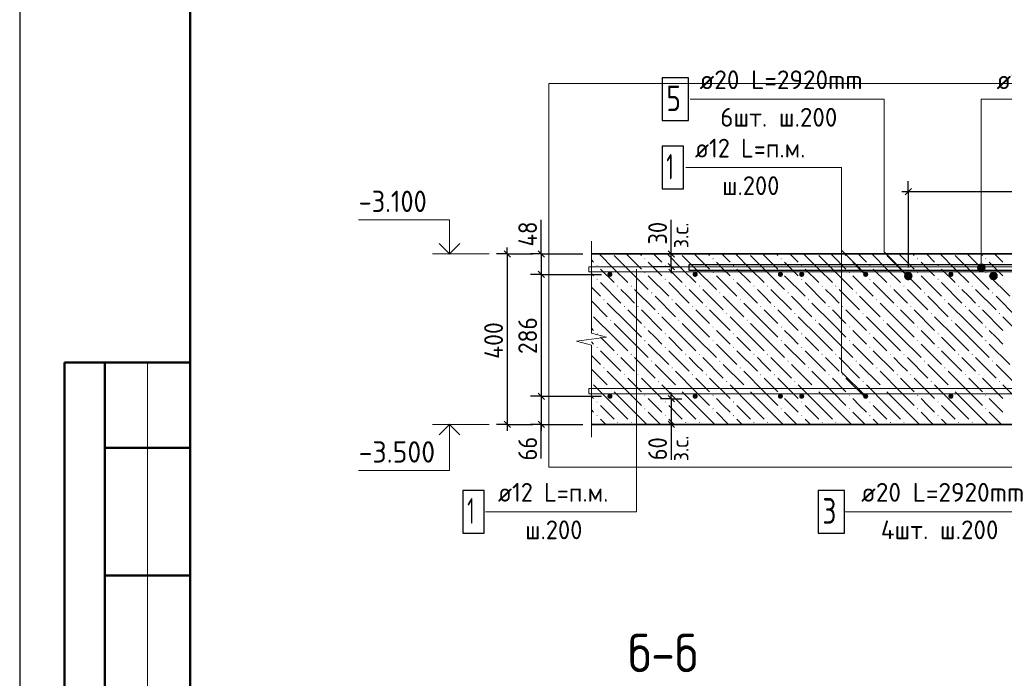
# Model space of a CAD drawing. Header units: millimetres. Extents: x 0 to 42000, y 0 to 29700.
# Tile 2 of 18: x 0 to 11550, y 11795 to 19522. Entities that reach past the tile are written whole.
import ezdxf

# ---------------------------------------------------------------- set-up
doc = ezdxf.new("R2010")
doc.units = ezdxf.units.MM
for name, color, linetype, lineweight in [('Standard', 7, 'Continuous', 25), ('Высотные отметки', 7, 'Continuous', 25), ('ДОП Верх по У', 52, 'Continuous', 25), ('ЖБ Плита Фундамента верхний уровень', 7, 'Continuous', 35), ('Заголовок чертежа', 7, 'Continuous', 25), ('Позиционная метка номер позиции', 7, 'Continuous', 13), ('Примечания_1', 7, 'Continuous', 13), ('Фоновоя арматура Х1', 52, 'Continuous', 25)]:
    doc.layers.add(name, color=color, linetype=linetype, lineweight=lineweight)
doc.layers.add('Размерная выноска', color=7, linetype='Continuous')
doc.styles.add('ISOCPEUR', font='txt')

msp = doc.modelspace()

# ---------------------------------------------------------------- hatches: boundary and pattern name
at = {"linetype": 'Continuous', "lineweight": 25, "transparency": 33554687}
for points in [[(10474, 16514), (10470, 16534), (10459, 16550), (10443, 16561), (10424, 16564), (10404, 16561), (10388, 16550), (10377, 16534), (10374, 16514), (10377, 16495), (10388, 16479), (10404, 16468), (10424, 16464), (10443, 16468), (10459, 16479), (10470, 16495)], [(10474, 16514), (10470, 16534), (10459, 16550), (10443, 16561), (10424, 16564), (10404, 16561), (10388, 16550), (10377, 16534), (10374, 16514), (10377, 16495), (10388, 16479), (10404, 16468), (10424, 16464), (10443, 16468), (10459, 16479), (10470, 16495)], [(11474, 16514), (11470, 16534), (11459, 16550), (11443, 16561), (11424, 16564), (11404, 16561), (11388, 16550), (11377, 16534), (11374, 16514), (11377, 16495), (11388, 16479), (11404, 16468), (11424, 16464), (11443, 16468), (11459, 16479), (11470, 16495)], [(11474, 16514), (11470, 16534), (11459, 16550), (11443, 16561), (11424, 16564), (11404, 16561), (11388, 16550), (11377, 16534), (11374, 16514), (11377, 16495), (11388, 16479), (11404, 16468), (11424, 16464), (11443, 16468), (11459, 16479), (11470, 16495)]]:
    msp.add_hatch(color=7, dxfattribs=at).paths.add_polyline_path(points)
at = {"layer": 'ЖБ Плита Фундамента верхний уровень', "linetype": 'Continuous', "lineweight": 18, "transparency": 33554687}
for points in [[(6767, 16637), (6773, 16643), (6780, 16637), (6773, 16630)], [(7327, 16717), (7333, 16723), (7340, 16717), (7333, 16710)], [(7567, 16637), (7573, 16643), (7580, 16637), (7573, 16630)], [(8127, 16717), (8133, 16723), (8140, 16717), (8133, 16710)], [(8367, 16637), (8373, 16643), (8380, 16637), (8373, 16630)], [(8927, 16717), (8933, 16723), (8940, 16717), (8933, 16710)], [(9167, 16637), (9173, 16643), (9180, 16637), (9173, 16630)], [(9727, 16717), (9733, 16723), (9740, 16717), (9733, 16710)], [(9967, 16637), (9973, 16643), (9980, 16637), (9973, 16630)], [(10527, 16717), (10533, 16723), (10540, 16717), (10533, 16710)], [(10767, 16637), (10773, 16643), (10780, 16637), (10773, 16630)], [(11327, 16717), (11333, 16723), (11340, 16717), (11333, 16710)], [(7327, 16557), (7333, 16563), (7340, 16557), (7333, 16550)], [(8127, 16557), (8133, 16563), (8140, 16557), (8133, 16550)], [(8927, 16557), (8933, 16563), (8940, 16557), (8933, 16550)], [(9727, 16557), (9733, 16563), (9740, 16557), (9733, 16550)], [(10527, 16557), (10533, 16563), (10540, 16557), (10533, 16550)], [(11327, 16557), (11333, 16563), (11340, 16557), (11333, 16550)], [(6767, 16477), (6773, 16483), (6780, 16477), (6773, 16470)], [(7007, 16397), (7013, 16403), (7020, 16397), (7013, 16390)], [(7167, 16397), (7173, 16403), (7180, 16397), (7173, 16390)], [(7567, 16477), (7573, 16483), (7580, 16477), (7573, 16470)], [(7807, 16397), (7813, 16403), (7820, 16397), (7813, 16390)], [(7967, 16397), (7973, 16403), (7980, 16397), (7973, 16390)], [(8367, 16477), (8373, 16483), (8380, 16477), (8373, 16470)], [(8607, 16397), (8613, 16403), (8620, 16397), (8613, 16390)], [(8767, 16397), (8773, 16403), (8780, 16397), (8773, 16390)], [(9167, 16477), (9173, 16483), (9180, 16477), (9173, 16470)], [(9407, 16397), (9413, 16403), (9420, 16397), (9413, 16390)], [(9567, 16397), (9573, 16403), (9580, 16397), (9573, 16390)], [(9967, 16477), (9973, 16483), (9980, 16477), (9973, 16470)], [(10207, 16397), (10213, 16403), (10220, 16397), (10213, 16390)], [(10367, 16397), (10373, 16403), (10380, 16397), (10373, 16390)], [(10767, 16477), (10773, 16483), (10780, 16477), (10773, 16470)], [(11007, 16397), (11013, 16403), (11020, 16397), (11013, 16390)], [(11167, 16397), (11173, 16403), (11180, 16397), (11173, 16390)], [(7407, 16317), (7413, 16323), (7420, 16317), (7413, 16310)], [(8207, 16317), (8213, 16323), (8220, 16317), (8213, 16310)], [(9007, 16317), (9013, 16323), (9020, 16317), (9013, 16310)], [(9807, 16317), (9813, 16323), (9820, 16317), (9813, 16310)], [(10607, 16317), (10613, 16323), (10620, 16317), (10613, 16310)], [(11407, 16317), (11413, 16323), (11420, 16317), (11413, 16310)], [(6847, 16237), (6853, 16243), (6860, 16237), (6853, 16230)], [(7647, 16237), (7653, 16243), (7660, 16237), (7653, 16230)], [(8447, 16237), (8453, 16243), (8460, 16237), (8453, 16230)], [(9247, 16237), (9253, 16243), (9260, 16237), (9253, 16230)], [(10047, 16237), (10053, 16243), (10060, 16237), (10053, 16230)], [(10847, 16237), (10853, 16243), (10860, 16237), (10853, 16230)], [(7087, 16157), (7093, 16163), (7100, 16157), (7093, 16150)], [(7247, 16157), (7253, 16163), (7260, 16157), (7253, 16150)], [(7487, 16077), (7493, 16083), (7500, 16077), (7493, 16070)], [(7887, 16157), (7893, 16163), (7900, 16157), (7893, 16150)], [(8047, 16157), (8053, 16163), (8060, 16157), (8053, 16150)], [(8287, 16077), (8293, 16083), (8300, 16077), (8293, 16070)], [(8687, 16157), (8693, 16163), (8700, 16157), (8693, 16150)], [(8847, 16157), (8853, 16163), (8860, 16157), (8853, 16150)], [(9087, 16077), (9093, 16083), (9100, 16077), (9093, 16070)], [(9487, 16157), (9493, 16163), (9500, 16157), (9493, 16150)], [(9647, 16157), (9653, 16163), (9660, 16157), (9653, 16150)], [(9887, 16077), (9893, 16083), (9900, 16077), (9893, 16070)], [(10287, 16157), (10293, 16163), (10300, 16157), (10293, 16150)], [(10447, 16157), (10453, 16163), (10460, 16157), (10453, 16150)], [(10687, 16077), (10693, 16083), (10700, 16077), (10693, 16070)], [(11087, 16157), (11093, 16163), (11100, 16157), (11093, 16150)], [(11247, 16157), (11253, 16163), (11260, 16157), (11253, 16150)], [(11487, 16077), (11493, 16083), (11500, 16077), (11493, 16070)], [(6927, 15997), (6933, 16003), (6940, 15997), (6933, 15990)], [(7727, 15997), (7733, 16003), (7740, 15997), (7733, 15990)], [(8527, 15997), (8533, 16003), (8540, 15997), (8533, 15990)], [(9327, 15997), (9333, 16003), (9340, 15997), (9333, 15990)], [(10127, 15997), (10133, 16003), (10140, 15997), (10133, 15990)], [(10927, 15997), (10933, 16003), (10940, 15997), (10933, 15990)], [(6767, 15837), (6773, 15843), (6780, 15837), (6773, 15830)], [(7327, 15917), (7333, 15923), (7340, 15917), (7333, 15910)], [(7567, 15837), (7573, 15843), (7580, 15837), (7573, 15830)], [(8127, 15917), (8133, 15923), (8140, 15917), (8133, 15910)], [(8367, 15837), (8373, 15843), (8380, 15837), (8373, 15830)], [(8927, 15917), (8933, 15923), (8940, 15917), (8933, 15910)], [(9167, 15837), (9173, 15843), (9180, 15837), (9173, 15830)], [(9727, 15917), (9733, 15923), (9740, 15917), (9733, 15910)], [(9967, 15837), (9973, 15843), (9980, 15837), (9973, 15830)], [(10527, 15917), (10533, 15923), (10540, 15917), (10533, 15910)], [(10767, 15837), (10773, 15843), (10780, 15837), (10773, 15830)], [(11327, 15917), (11333, 15923), (11340, 15917), (11333, 15910)], [(7327, 15757), (7333, 15763), (7340, 15757), (7333, 15750)], [(8127, 15757), (8133, 15763), (8140, 15757), (8133, 15750)], [(8927, 15757), (8933, 15763), (8940, 15757), (8933, 15750)], [(9727, 15757), (9733, 15763), (9740, 15757), (9733, 15750)], [(10527, 15757), (10533, 15763), (10540, 15757), (10533, 15750)], [(11327, 15757), (11333, 15763), (11340, 15757), (11333, 15750)], [(6767, 15677), (6773, 15683), (6780, 15677), (6773, 15670)], [(7007, 15597), (7013, 15603), (7020, 15597), (7013, 15590)], [(7167, 15597), (7173, 15603), (7180, 15597), (7173, 15590)], [(7567, 15677), (7573, 15683), (7580, 15677), (7573, 15670)], [(7807, 15597), (7813, 15603), (7820, 15597), (7813, 15590)], [(7967, 15597), (7973, 15603), (7980, 15597), (7973, 15590)], [(8367, 15677), (8373, 15683), (8380, 15677), (8373, 15670)], [(8607, 15597), (8613, 15603), (8620, 15597), (8613, 15590)], [(8767, 15597), (8773, 15603), (8780, 15597), (8773, 15590)], [(9167, 15677), (9173, 15683), (9180, 15677), (9173, 15670)], [(9407, 15597), (9413, 15603), (9420, 15597), (9413, 15590)], [(9567, 15597), (9573, 15603), (9580, 15597), (9573, 15590)], [(9967, 15677), (9973, 15683), (9980, 15677), (9973, 15670)], [(10207, 15597), (10213, 15603), (10220, 15597), (10213, 15590)], [(10367, 15597), (10373, 15603), (10380, 15597), (10373, 15590)], [(10767, 15677), (10773, 15683), (10780, 15677), (10773, 15670)], [(11007, 15597), (11013, 15603), (11020, 15597), (11013, 15590)], [(11167, 15597), (11173, 15603), (11180, 15597), (11173, 15590)], [(7407, 15517), (7413, 15523), (7420, 15517), (7413, 15510)], [(8207, 15517), (8213, 15523), (8220, 15517), (8213, 15510)], [(9007, 15517), (9013, 15523), (9020, 15517), (9013, 15510)], [(9807, 15517), (9813, 15523), (9820, 15517), (9813, 15510)], [(10607, 15517), (10613, 15523), (10620, 15517), (10613, 15510)], [(11407, 15517), (11413, 15523), (11420, 15517), (11413, 15510)], [(6847, 15437), (6853, 15443), (6860, 15437), (6853, 15430)], [(7087, 15357), (7093, 15363), (7100, 15357), (7093, 15350)], [(7247, 15357), (7253, 15363), (7260, 15357), (7253, 15350)], [(7647, 15437), (7653, 15443), (7660, 15437), (7653, 15430)], [(7887, 15357), (7893, 15363), (7900, 15357), (7893, 15350)], [(8047, 15357), (8053, 15363), (8060, 15357), (8053, 15350)], [(8447, 15437), (8453, 15443), (8460, 15437), (8453, 15430)], [(8687, 15357), (8693, 15363), (8700, 15357), (8693, 15350)], [(8847, 15357), (8853, 15363), (8860, 15357), (8853, 15350)], [(9247, 15437), (9253, 15443), (9260, 15437), (9253, 15430)], [(9487, 15357), (9493, 15363), (9500, 15357), (9493, 15350)], [(9647, 15357), (9653, 15363), (9660, 15357), (9653, 15350)], [(10047, 15437), (10053, 15443), (10060, 15437), (10053, 15430)], [(10287, 15357), (10293, 15363), (10300, 15357), (10293, 15350)], [(10447, 15357), (10453, 15363), (10460, 15357), (10453, 15350)], [(10847, 15437), (10853, 15443), (10860, 15437), (10853, 15430)], [(11087, 15357), (11093, 15363), (11100, 15357), (11093, 15350)], [(11247, 15357), (11253, 15363), (11260, 15357), (11253, 15350)], [(7487, 15277), (7493, 15283), (7500, 15277), (7493, 15270)], [(8287, 15277), (8293, 15283), (8300, 15277), (8293, 15270)], [(9087, 15277), (9093, 15283), (9100, 15277), (9093, 15270)], [(9887, 15277), (9893, 15283), (9900, 15277), (9893, 15270)], [(10687, 15277), (10693, 15283), (10700, 15277), (10693, 15270)], [(11487, 15277), (11493, 15283), (11500, 15277), (11493, 15270)], [(6927, 15197), (6933, 15203), (6940, 15197), (6933, 15190)], [(7727, 15197), (7733, 15203), (7740, 15197), (7733, 15190)], [(8527, 15197), (8533, 15203), (8540, 15197), (8533, 15190)], [(9327, 15197), (9333, 15203), (9340, 15197), (9333, 15190)], [(10127, 15197), (10133, 15203), (10140, 15197), (10133, 15190)], [(10927, 15197), (10933, 15203), (10940, 15197), (10933, 15190)], [(6767, 15037), (6773, 15043), (6780, 15037), (6773, 15030)], [(7327, 15117), (7333, 15123), (7340, 15117), (7333, 15110)], [(7567, 15037), (7573, 15043), (7580, 15037), (7573, 15030)], [(8127, 15117), (8133, 15123), (8140, 15117), (8133, 15110)], [(8367, 15037), (8373, 15043), (8380, 15037), (8373, 15030)], [(8927, 15117), (8933, 15123), (8940, 15117), (8933, 15110)], [(9167, 15037), (9173, 15043), (9180, 15037), (9173, 15030)], [(9727, 15117), (9733, 15123), (9740, 15117), (9733, 15110)], [(9967, 15037), (9973, 15043), (9980, 15037), (9973, 15030)], [(10527, 15117), (10533, 15123), (10540, 15117), (10533, 15110)], [(10767, 15037), (10773, 15043), (10780, 15037), (10773, 15030)], [(11327, 15117), (11333, 15123), (11340, 15117), (11333, 15110)], [(7327, 14957), (7333, 14963), (7340, 14957), (7333, 14950)], [(8127, 14957), (8133, 14963), (8140, 14957), (8133, 14950)], [(8927, 14957), (8933, 14963), (8940, 14957), (8933, 14950)], [(9727, 14957), (9733, 14963), (9740, 14957), (9733, 14950)], [(10527, 14957), (10533, 14963), (10540, 14957), (10533, 14950)], [(11327, 14957), (11333, 14963), (11340, 14957), (11333, 14950)], [(6767, 14877), (6773, 14883), (6780, 14877), (6773, 14870)], [(7007, 14797), (7013, 14803), (7020, 14797), (7013, 14790)], [(7167, 14797), (7173, 14803), (7180, 14797), (7173, 14790)], [(7567, 14877), (7573, 14883), (7580, 14877), (7573, 14870)], [(7807, 14797), (7813, 14803), (7820, 14797), (7813, 14790)], [(7967, 14797), (7973, 14803), (7980, 14797), (7973, 14790)], [(8367, 14877), (8373, 14883), (8380, 14877), (8373, 14870)], [(8607, 14797), (8613, 14803), (8620, 14797), (8613, 14790)], [(8767, 14797), (8773, 14803), (8780, 14797), (8773, 14790)], [(9167, 14877), (9173, 14883), (9180, 14877), (9173, 14870)], [(9407, 14797), (9413, 14803), (9420, 14797), (9413, 14790)], [(9567, 14797), (9573, 14803), (9580, 14797), (9573, 14790)], [(9967, 14877), (9973, 14883), (9980, 14877), (9973, 14870)], [(10207, 14797), (10213, 14803), (10220, 14797), (10213, 14790)], [(10367, 14797), (10373, 14803), (10380, 14797), (10373, 14790)], [(10767, 14877), (10773, 14883), (10780, 14877), (10773, 14870)], [(11007, 14797), (11013, 14803), (11020, 14797), (11013, 14790)], [(11167, 14797), (11173, 14803), (11180, 14797), (11173, 14790)]]:
    msp.add_hatch(color=7, dxfattribs=at).paths.add_polyline_path(points, flags=16)
at = {"layer": 'Позиционная метка номер позиции', "linetype": 'Continuous', "lineweight": 13, "transparency": 33554687}
for points in [[(11235, 16614), (11325, 16614), (11319, 16637)], [(11235, 16614), (11319, 16637), (11242, 16637)], [(11242, 16637), (11319, 16637), (11303, 16653)], [(11242, 16637), (11303, 16653), (11258, 16653)], [(11258, 16653), (11303, 16653), (11280, 16659)], [(11242, 16592), (11325, 16614), (11235, 16614)], [(11242, 16592), (11319, 16592), (11325, 16614)], [(11258, 16576), (11319, 16592), (11242, 16592)], [(11258, 16576), (11303, 16576), (11319, 16592)], [(11303, 16576), (11258, 16576), (11280, 16569)]]:
    msp.add_hatch(color=7, dxfattribs=at).paths.add_polyline_path(points)
at = {"layer": 'Фоновоя арматура Х1', "linetype": 'Continuous', "lineweight": 18, "transparency": 33554687}
for points in [[(6954, 16534), (6951, 16546), (6945, 16556), (6935, 16562), (6924, 16564), (6912, 16562), (6902, 16556), (6896, 16546), (6894, 16534), (6896, 16523), (6902, 16513), (6912, 16507), (6924, 16504), (6935, 16507), (6945, 16513), (6951, 16523)], [(6954, 16534), (6951, 16546), (6945, 16556), (6935, 16562), (6924, 16564), (6912, 16562), (6902, 16556), (6896, 16546), (6894, 16534), (6896, 16523), (6902, 16513), (6912, 16507), (6924, 16504), (6935, 16507), (6945, 16513), (6951, 16523)], [(7954, 16534), (7951, 16546), (7945, 16556), (7935, 16562), (7924, 16564), (7912, 16562), (7902, 16556), (7896, 16546), (7894, 16534), (7896, 16523), (7902, 16513), (7912, 16507), (7924, 16504), (7935, 16507), (7945, 16513), (7951, 16523)], [(7954, 16534), (7951, 16546), (7945, 16556), (7935, 16562), (7924, 16564), (7912, 16562), (7902, 16556), (7896, 16546), (7894, 16534), (7896, 16523), (7902, 16513), (7912, 16507), (7924, 16504), (7935, 16507), (7945, 16513), (7951, 16523)], [(8954, 16534), (8951, 16546), (8945, 16556), (8935, 16562), (8924, 16564), (8912, 16562), (8902, 16556), (8896, 16546), (8894, 16534), (8896, 16523), (8902, 16513), (8912, 16507), (8924, 16504), (8935, 16507), (8945, 16513), (8951, 16523)], [(8954, 16534), (8951, 16546), (8945, 16556), (8935, 16562), (8924, 16564), (8912, 16562), (8902, 16556), (8896, 16546), (8894, 16534), (8896, 16523), (8902, 16513), (8912, 16507), (8924, 16504), (8935, 16507), (8945, 16513), (8951, 16523)], [(9204, 16534), (9201, 16546), (9195, 16556), (9185, 16562), (9174, 16564), (9162, 16562), (9152, 16556), (9146, 16546), (9144, 16534), (9146, 16523), (9152, 16513), (9162, 16507), (9174, 16504), (9185, 16507), (9195, 16513), (9201, 16523)], [(9204, 16534), (9201, 16546), (9195, 16556), (9185, 16562), (9174, 16564), (9162, 16562), (9152, 16556), (9146, 16546), (9144, 16534), (9146, 16523), (9152, 16513), (9162, 16507), (9174, 16504), (9185, 16507), (9195, 16513), (9201, 16523)], [(9954, 16534), (9951, 16546), (9945, 16556), (9935, 16562), (9924, 16564), (9912, 16562), (9902, 16556), (9896, 16546), (9894, 16534), (9896, 16523), (9902, 16513), (9912, 16507), (9924, 16504), (9935, 16507), (9945, 16513), (9951, 16523)], [(9954, 16534), (9951, 16546), (9945, 16556), (9935, 16562), (9924, 16564), (9912, 16562), (9902, 16556), (9896, 16546), (9894, 16534), (9896, 16523), (9902, 16513), (9912, 16507), (9924, 16504), (9935, 16507), (9945, 16513), (9951, 16523)], [(10954, 16534), (10951, 16546), (10945, 16556), (10935, 16562), (10924, 16564), (10912, 16562), (10902, 16556), (10896, 16546), (10894, 16534), (10896, 16523), (10902, 16513), (10912, 16507), (10924, 16504), (10935, 16507), (10945, 16513), (10951, 16523)], [(10954, 16534), (10951, 16546), (10945, 16556), (10935, 16562), (10924, 16564), (10912, 16562), (10902, 16556), (10896, 16546), (10894, 16534), (10896, 16523), (10902, 16513), (10912, 16507), (10924, 16504), (10935, 16507), (10945, 16513), (10951, 16523)], [(6954, 15104), (6951, 15116), (6945, 15126), (6935, 15132), (6924, 15134), (6912, 15132), (6902, 15126), (6896, 15116), (6894, 15104), (6896, 15093), (6902, 15083), (6912, 15077), (6924, 15074), (6935, 15077), (6945, 15083), (6951, 15093)], [(6954, 15104), (6951, 15116), (6945, 15126), (6935, 15132), (6924, 15134), (6912, 15132), (6902, 15126), (6896, 15116), (6894, 15104), (6896, 15093), (6902, 15083), (6912, 15077), (6924, 15074), (6935, 15077), (6945, 15083), (6951, 15093)], [(7954, 15104), (7951, 15116), (7945, 15126), (7935, 15132), (7924, 15134), (7912, 15132), (7902, 15126), (7896, 15116), (7894, 15104), (7896, 15093), (7902, 15083), (7912, 15077), (7924, 15074), (7935, 15077), (7945, 15083), (7951, 15093)], [(7954, 15104), (7951, 15116), (7945, 15126), (7935, 15132), (7924, 15134), (7912, 15132), (7902, 15126), (7896, 15116), (7894, 15104), (7896, 15093), (7902, 15083), (7912, 15077), (7924, 15074), (7935, 15077), (7945, 15083), (7951, 15093)], [(8954, 15104), (8951, 15116), (8945, 15126), (8935, 15132), (8924, 15134), (8912, 15132), (8902, 15126), (8896, 15116), (8894, 15104), (8896, 15093), (8902, 15083), (8912, 15077), (8924, 15074), (8935, 15077), (8945, 15083), (8951, 15093)], [(8954, 15104), (8951, 15116), (8945, 15126), (8935, 15132), (8924, 15134), (8912, 15132), (8902, 15126), (8896, 15116), (8894, 15104), (8896, 15093), (8902, 15083), (8912, 15077), (8924, 15074), (8935, 15077), (8945, 15083), (8951, 15093)], [(9204, 15104), (9201, 15116), (9195, 15126), (9185, 15132), (9174, 15134), (9162, 15132), (9152, 15126), (9146, 15116), (9144, 15104), (9146, 15093), (9152, 15083), (9162, 15077), (9174, 15074), (9185, 15077), (9195, 15083), (9201, 15093)], [(9204, 15104), (9201, 15116), (9195, 15126), (9185, 15132), (9174, 15134), (9162, 15132), (9152, 15126), (9146, 15116), (9144, 15104), (9146, 15093), (9152, 15083), (9162, 15077), (9174, 15074), (9185, 15077), (9195, 15083), (9201, 15093)], [(9954, 15104), (9951, 15116), (9945, 15126), (9935, 15132), (9924, 15134), (9912, 15132), (9902, 15126), (9896, 15116), (9894, 15104), (9896, 15093), (9902, 15083), (9912, 15077), (9924, 15074), (9935, 15077), (9945, 15083), (9951, 15093)], [(9954, 15104), (9951, 15116), (9945, 15126), (9935, 15132), (9924, 15134), (9912, 15132), (9902, 15126), (9896, 15116), (9894, 15104), (9896, 15093), (9902, 15083), (9912, 15077), (9924, 15074), (9935, 15077), (9945, 15083), (9951, 15093)], [(10954, 15104), (10951, 15116), (10945, 15126), (10935, 15132), (10924, 15134), (10912, 15132), (10902, 15126), (10896, 15116), (10894, 15104), (10896, 15093), (10902, 15083), (10912, 15077), (10924, 15074), (10935, 15077), (10945, 15083), (10951, 15093)], [(10954, 15104), (10951, 15116), (10945, 15126), (10935, 15132), (10924, 15134), (10912, 15132), (10902, 15126), (10896, 15116), (10894, 15104), (10896, 15093), (10902, 15083), (10912, 15077), (10924, 15074), (10935, 15077), (10945, 15083), (10951, 15093)]]:
    msp.add_hatch(color=7, dxfattribs=at).paths.add_polyline_path(points)

# ---------------------------------------------------------------- linework, layer by layer
at = {"color": 7, "linetype": 'Continuous', "lineweight": 25, "transparency": 33554687}
for points in [[(7536, 18339), (7846, 18339), (7846, 18839), (7536, 18839), (7536, 18339)], [(9366, 13499), (9676, 13499), (9676, 13999), (9366, 13999), (9366, 13499)]]:
    msp.add_lwpolyline(points, dxfattribs=at)
at = {"layer": 'Standard', "color": 7, "linetype": 'Continuous', "lineweight": 25, "transparency": 33554687}
for p, q in [((2000, 29200), (2000, 1058)), ((5682, 16812), (5757, 16737)), ((6082, 16812), (6157, 16737)), ((7681, 16737), (7606, 16812)), ((7681, 16587), (7606, 16662)), ((6082, 16572), (6157, 16497)), ((6082, 15142), (6157, 15067)), ((7606, 15112), (7681, 15037)), ((5682, 14812), (5757, 14737)), ((6082, 14812), (6157, 14737)), ((7606, 14812), (7681, 14737))]:
    msp.add_line(p, q, dxfattribs=at)
at = {"layer": 'Standard', "color": 251, "linetype": 'Continuous', "lineweight": -3, "true_color": 0x656565, "transparency": 33554687}
for p, q in [((10424, 17504), (10424, 17629)), ((10424, 17504), (10349, 17504)), ((10424, 17504), (10424, 17379)), ((10424, 17504), (10424, 16614)), ((15424, 17504), (10424, 17504)), ((5719, 16774), (5594, 16774)), ((5719, 16774), (5844, 16774)), ((5719, 16774), (6019, 16774)), ((6119, 16774), (5994, 16774)), ((6119, 16774), (6244, 16774)), ((6119, 16774), (6607, 16774)), ((7643, 16774), (7518, 16774)), ((7643, 16774), (7768, 16774)), ((7643, 16774), (7643, 16774)), ((6119, 16534), (5994, 16534)), ((6119, 16534), (6244, 16534)), ((6119, 16534), (6824, 16534)), ((7643, 16624), (7411, 16624)), ((7643, 16624), (7518, 16624)), ((7643, 16624), (7768, 16624)), ((6119, 15104), (5994, 15104)), ((6119, 15104), (6244, 15104)), ((6119, 15104), (6824, 15104)), ((7643, 15074), (7518, 15074)), ((7643, 15074), (7768, 15074)), ((5719, 14774), (5594, 14774)), ((5719, 14774), (5844, 14774)), ((5719, 14774), (6019, 14774)), ((6119, 14774), (5994, 14774)), ((6119, 14774), (6244, 14774)), ((6119, 14774), (6607, 14774)), ((7643, 14774), (7518, 14774)), ((7643, 14774), (7768, 14774))]:
    msp.add_line(p, q, dxfattribs=at)
at = {"layer": 'Standard', "color": 251, "linetype": 'Continuous', "lineweight": 25, "true_color": 0x656565, "transparency": 33554687}
msp.add_line((10461, 17541), (10386, 17466), dxfattribs=at)
at = {"layer": 'Standard', "color": 7, "linetype": 'Continuous', "lineweight": -3, "transparency": 33554687}
for p, q in [((5719, 16774), (5719, 16849)), ((6119, 16774), (6119, 16849)), ((7643, 16774), (7643, 16849)), ((6119, 16534), (6119, 15104)), ((7643, 16624), (7643, 16549)), ((7643, 15074), (7643, 15149)), ((6119, 15104), (6119, 14774)), ((7643, 15074), (7643, 14774)), ((5719, 14774), (5719, 14699)), ((6119, 14774), (6119, 14699)), ((7643, 14774), (7643, 14699))]:
    msp.add_line(p, q, dxfattribs=at)
at = {"layer": 'Standard', "color": 7, "linetype": 'Continuous', "lineweight": 50, "transparency": 33554687}
for p, q in [((6, 15500), (0, 15500)), ((2000, 15500), (527, 15500)), ((527, 15500), (527, 9000)), ((527, 15500), (527, 9000)), ((1000, 15500), (1000, 9000)), ((2000, 14500), (1000, 14500)), ((2000, 13000), (1000, 13000))]:
    msp.add_line(p, q, dxfattribs=at)
at = {"layer": 'Standard', "color": 7, "linetype": 'Continuous', "lineweight": 13, "transparency": 33554687}
msp.add_line((1500, 15500), (1500, 9000), dxfattribs=at)
at = {"layer": 'Standard', "color": 7, "linetype": 'Continuous', "lineweight": 25, "transparency": 33554687}
msp.add_lwpolyline([(0, 0), (42000, 0), (42000, 29700), (0, 29700), (0, 0)], close=True, dxfattribs=at)
at = {"layer": 'Standard', "color": 7, "linetype": 'Continuous', "lineweight": 50, "transparency": 33554687}
msp.add_lwpolyline([(2000, 29200), (41500, 29200), (41500, 500), (2000, 500), (2000, 29200)], close=True, dxfattribs=at)
at = {"layer": 'Standard', "color": 7, "linetype": 'Continuous', "lineweight": 13, "transparency": 33554687}
msp.add_lwpolyline([(41500, 29200), (2000, 29200), (2000, 500), (41500, 500), (41500, 29200)], dxfattribs=at)
at = {"layer": 'Standard', "color": 254, "linetype": 'Continuous', "lineweight": 13, "true_color": 0xc4c4ff, "transparency": 33554687}
msp.add_lwpolyline([(6207, 14274), (17605, 14274), (17605, 18774), (6207, 18774), (6207, 14274)], dxfattribs=at)
at = {"layer": 'Standard', "color": 7, "linetype": 'Continuous', "lineweight": -3, "transparency": 33554687}
for points in [[(5719, 16774), (5719, 15448), (5719, 15448), (5719, 14774)], [(6119, 16774), (6119, 16766), (6119, 16766), (6119, 16534)], [(7643, 16624), (7643, 16769), (7643, 16769), (7643, 16774)]]:
    msp.add_lwpolyline(points, dxfattribs=at)
at = {"layer": 'Высотные отметки', "color": 7, "linetype": 'Continuous', "lineweight": 13, "transparency": 33554687}
for p, q in [((4842, 16774), (5509, 16774)), ((4842, 14774), (5509, 14774))]:
    msp.add_line(p, q, dxfattribs=at)
for points in [[(5042, 16774), (5042, 17174), (3976, 17174)], [(5042, 14774), (5042, 14234), (3976, 14234)]]:
    msp.add_lwpolyline(points, dxfattribs=at)
at = {"layer": 'Высотные отметки', "color": 7, "linetype": 'Continuous', "lineweight": 35, "transparency": 33554687}
for points in [[(5163, 16895), (5042, 16774), (4921, 16895)], [(5163, 14653), (5042, 14774), (4921, 14653)]]:
    msp.add_lwpolyline(points, dxfattribs=at)
at = {"layer": 'ДОП Верх по У', "color": 7, "linetype": 'Continuous', "lineweight": 25, "transparency": 33554687}
for points in [[(7854, 16649), (15684, 16649)], [(15679, 16579), (7854, 16579), (7854, 16649)], [(7854, 16649), (15684, 16649)], [(15679, 16579), (7854, 16579), (7854, 16649)], [(7854, 16649), (15684, 16649)], [(15679, 16579), (7854, 16579), (7854, 16649)], [(7854, 16649), (15684, 16649)], [(15679, 16579), (7854, 16579), (7854, 16649)], [(7854, 16649), (15684, 16649)], [(15679, 16579), (7854, 16579), (7854, 16649)], [(7854, 16649), (15684, 16649)], [(15679, 16579), (7854, 16579), (7854, 16649)]]:
    msp.add_lwpolyline(points, dxfattribs=at)
at = {"layer": 'ЖБ Плита Фундамента верхний уровень', "color": 7, "linetype": 'Continuous', "lineweight": 35, "transparency": 33554687}
for p, q in [((15074, 16774), (6707, 16774)), ((6707, 14774), (16074, 14774))]:
    msp.add_line(p, q, dxfattribs=at)
at = {"layer": 'ЖБ Плита Фундамента верхний уровень', "color": 254, "linetype": 'Continuous', "lineweight": 18, "transparency": 33554687}
for p, q in [((6973, 16597), (6796, 16774)), ((6973, 16757), (7133, 16597)), ((7133, 16757), (7116, 16774)), ((7133, 16757), (7293, 16597)), ((7276, 16774), (7293, 16757)), ((7436, 16774), (7533, 16677)), ((7773, 16597), (7596, 16774)), ((7773, 16757), (7933, 16597)), ((7933, 16757), (7916, 16774)), ((7933, 16757), (8093, 16597)), ((8076, 16774), (8093, 16757)), ((8236, 16774), (8333, 16677)), ((8573, 16597), (8396, 16774)), ((8573, 16757), (8733, 16597)), ((8733, 16757), (8716, 16774)), ((8733, 16757), (8893, 16597)), ((8876, 16774), (8893, 16757)), ((9036, 16774), (9133, 16677)), ((9373, 16597), (9196, 16774)), ((9373, 16757), (9533, 16597)), ((9533, 16757), (9516, 16774)), ((9533, 16757), (9693, 16597)), ((9676, 16774), (9693, 16757)), ((9836, 16774), (9933, 16677)), ((10173, 16597), (9996, 16774)), ((10173, 16757), (10333, 16597)), ((10333, 16757), (10316, 16774)), ((10333, 16757), (10493, 16597)), ((10476, 16774), (10493, 16757)), ((10636, 16774), (10733, 16677)), ((10973, 16597), (10796, 16774)), ((10973, 16757), (11133, 16597)), ((11133, 16757), (11116, 16774)), ((11133, 16757), (11293, 16597)), ((11276, 16774), (11293, 16757)), ((11436, 16774), (11533, 16677)), ((6707, 16703), (6733, 16677)), ((7453, 16597), (7373, 16677)), ((8253, 16597), (8173, 16677)), ((9053, 16597), (8973, 16677)), ((9853, 16597), (9773, 16677)), ((10653, 16597), (10573, 16677)), ((11453, 16597), (11373, 16677)), ((6733, 16517), (6707, 16543)), ((6813, 16597), (6973, 16437)), ((6973, 16597), (7133, 16437)), ((7133, 16597), (7373, 16357)), ((7373, 16517), (7613, 16277)), ((7533, 16517), (7453, 16597)), ((7613, 16597), (7773, 16437)), ((7773, 16597), (7933, 16437)), ((7933, 16597), (8173, 16357)), ((8173, 16517), (8413, 16277)), ((8333, 16517), (8253, 16597)), ((8413, 16597), (8573, 16437)), ((8573, 16597), (8733, 16437)), ((8733, 16597), (8973, 16357)), ((8973, 16517), (9213, 16277)), ((9133, 16517), (9053, 16597)), ((9213, 16597), (9373, 16437)), ((9373, 16597), (9533, 16437)), ((9533, 16597), (9773, 16357)), ((9773, 16517), (10013, 16277)), ((9933, 16517), (9853, 16597)), ((10013, 16597), (10173, 16437)), ((10173, 16597), (10333, 16437)), ((10333, 16597), (10573, 16357)), ((10573, 16517), (10813, 16277)), ((10733, 16517), (10653, 16597)), ((10813, 16597), (10973, 16437)), ((10973, 16597), (11133, 16437)), ((11133, 16597), (11373, 16357)), ((11373, 16517), (11613, 16277)), ((11533, 16517), (11453, 16597)), ((6813, 16437), (7053, 16197)), ((7613, 16437), (7853, 16197)), ((8413, 16437), (8653, 16197)), ((9213, 16437), (9453, 16197)), ((10013, 16437), (10253, 16197)), ((10813, 16437), (11053, 16197)), ((6707, 16383), (6813, 16277)), ((7133, 16277), (7053, 16357)), ((7213, 16357), (7453, 16117)), ((7933, 16277), (7853, 16357)), ((8013, 16357), (8253, 16117)), ((8733, 16277), (8653, 16357)), ((8813, 16357), (9053, 16117)), ((9533, 16277), (9453, 16357)), ((9613, 16357), (9853, 16117)), ((10333, 16277), (10253, 16357)), ((10413, 16357), (10653, 16117)), ((11133, 16277), (11053, 16357)), ((11213, 16357), (11453, 16117)), ((6707, 16223), (6893, 16037)), ((7133, 15957), (6893, 16197)), ((7213, 16197), (7133, 16277)), ((7453, 16277), (7693, 16037)), ((7933, 15957), (7693, 16197)), ((8013, 16197), (7933, 16277)), ((8253, 16277), (8493, 16037)), ((8733, 15957), (8493, 16197)), ((8813, 16197), (8733, 16277)), ((9053, 16277), (9293, 16037)), ((9533, 15957), (9293, 16197)), ((9613, 16197), (9533, 16277)), ((9853, 16277), (10093, 16037)), ((10333, 15957), (10093, 16197)), ((10413, 16197), (10333, 16277)), ((10653, 16277), (10893, 16037)), ((11133, 15957), (10893, 16197)), ((11213, 16197), (11133, 16277)), ((11453, 16277), (11693, 16037)), ((7133, 16117), (7293, 15957)), ((7293, 16117), (7533, 15877)), ((7933, 16117), (8093, 15957)), ((8093, 16117), (8333, 15877)), ((8733, 16117), (8893, 15957)), ((8893, 16117), (9133, 15877)), ((9533, 16117), (9693, 15957)), ((9693, 16117), (9933, 15877)), ((10333, 16117), (10493, 15957)), ((10493, 16117), (10733, 15877)), ((11133, 16117), (11293, 15957)), ((11293, 16117), (11533, 15877)), ((6973, 15797), (6733, 16037)), ((6973, 15957), (7133, 15797)), ((7133, 15957), (7293, 15797)), ((7773, 15797), (7533, 16037)), ((7773, 15957), (7933, 15797)), ((7933, 15957), (8093, 15797)), ((8573, 15797), (8333, 16037)), ((8573, 15957), (8733, 15797)), ((8733, 15957), (8893, 15797)), ((9373, 15797), (9133, 16037)), ((9373, 15957), (9533, 15797)), ((9533, 15957), (9693, 15797)), ((10173, 15797), (9933, 16037)), ((10173, 15957), (10333, 15797)), ((10333, 15957), (10493, 15797)), ((10973, 15797), (10733, 16037)), ((10973, 15957), (11133, 15797)), ((11133, 15957), (11293, 15797)), ((11773, 15797), (11533, 16037)), ((6707, 15903), (6733, 15877)), ((7453, 15797), (7373, 15877)), ((8253, 15797), (8173, 15877)), ((9053, 15797), (8973, 15877)), ((9853, 15797), (9773, 15877)), ((10653, 15797), (10573, 15877)), ((11453, 15797), (11373, 15877)), ((6733, 15717), (6707, 15743)), ((6813, 15797), (6973, 15637)), ((6973, 15797), (7133, 15637)), ((7133, 15797), (7373, 15557)), ((7373, 15717), (7613, 15477)), ((7533, 15717), (7453, 15797)), ((7613, 15797), (7773, 15637)), ((7773, 15797), (7933, 15637)), ((7933, 15797), (8173, 15557)), ((8173, 15717), (8413, 15477)), ((8333, 15717), (8253, 15797)), ((8413, 15797), (8573, 15637)), ((8573, 15797), (8733, 15637)), ((8733, 15797), (8973, 15557)), ((8973, 15717), (9213, 15477)), ((9133, 15717), (9053, 15797)), ((9213, 15797), (9373, 15637)), ((9373, 15797), (9533, 15637)), ((9533, 15797), (9773, 15557)), ((9773, 15717), (10013, 15477)), ((9933, 15717), (9853, 15797)), ((10013, 15797), (10173, 15637)), ((10173, 15797), (10333, 15637)), ((10333, 15797), (10573, 15557)), ((10573, 15717), (10813, 15477)), ((10733, 15717), (10653, 15797)), ((10813, 15797), (10973, 15637)), ((10973, 15797), (11133, 15637)), ((11133, 15797), (11373, 15557)), ((11373, 15717), (11613, 15477)), ((11533, 15717), (11453, 15797)), ((6813, 15637), (7053, 15397)), ((7613, 15637), (7853, 15397)), ((8413, 15637), (8653, 15397)), ((9213, 15637), (9453, 15397)), ((10013, 15637), (10253, 15397)), ((10813, 15637), (11053, 15397)), ((6707, 15583), (6813, 15477)), ((7133, 15477), (7053, 15557)), ((7213, 15557), (7453, 15317)), ((7933, 15477), (7853, 15557)), ((8013, 15557), (8253, 15317)), ((8733, 15477), (8653, 15557)), ((8813, 15557), (9053, 15317)), ((9533, 15477), (9453, 15557)), ((9613, 15557), (9853, 15317)), ((10333, 15477), (10253, 15557)), ((10413, 15557), (10653, 15317)), ((11133, 15477), (11053, 15557)), ((11213, 15557), (11453, 15317)), ((6707, 15423), (6893, 15237)), ((7133, 15157), (6893, 15397)), ((7213, 15397), (7133, 15477)), ((7453, 15477), (7693, 15237)), ((7933, 15157), (7693, 15397)), ((8013, 15397), (7933, 15477)), ((8253, 15477), (8493, 15237)), ((8733, 15157), (8493, 15397)), ((8813, 15397), (8733, 15477)), ((9053, 15477), (9293, 15237)), ((9533, 15157), (9293, 15397)), ((9613, 15397), (9533, 15477)), ((9853, 15477), (10093, 15237)), ((10333, 15157), (10093, 15397)), ((10413, 15397), (10333, 15477)), ((10653, 15477), (10893, 15237)), ((11133, 15157), (10893, 15397)), ((11213, 15397), (11133, 15477)), ((11453, 15477), (11693, 15237)), ((7133, 15317), (7293, 15157)), ((7293, 15317), (7533, 15077)), ((7933, 15317), (8093, 15157)), ((8093, 15317), (8333, 15077)), ((8733, 15317), (8893, 15157)), ((8893, 15317), (9133, 15077)), ((9533, 15317), (9693, 15157)), ((9693, 15317), (9933, 15077)), ((10333, 15317), (10493, 15157)), ((10493, 15317), (10733, 15077)), ((11133, 15317), (11293, 15157)), ((11293, 15317), (11533, 15077)), ((6973, 14997), (6733, 15237)), ((6973, 15157), (7133, 14997)), ((7133, 15157), (7293, 14997)), ((7773, 14997), (7533, 15237)), ((7773, 15157), (7933, 14997)), ((7933, 15157), (8093, 14997)), ((8573, 14997), (8333, 15237)), ((8573, 15157), (8733, 14997)), ((8733, 15157), (8893, 14997)), ((9373, 14997), (9133, 15237)), ((9373, 15157), (9533, 14997)), ((9533, 15157), (9693, 14997)), ((10173, 14997), (9933, 15237)), ((10173, 15157), (10333, 14997)), ((10333, 15157), (10493, 14997)), ((10973, 14997), (10733, 15237)), ((10973, 15157), (11133, 14997)), ((11133, 15157), (11293, 14997)), ((11773, 14997), (11533, 15237)), ((6707, 15103), (6733, 15077)), ((7453, 14997), (7373, 15077)), ((8253, 14997), (8173, 15077)), ((9053, 14997), (8973, 15077)), ((9853, 14997), (9773, 15077)), ((10653, 14997), (10573, 15077)), ((11453, 14997), (11373, 15077)), ((6733, 14917), (6707, 14943)), ((6813, 14997), (6973, 14837)), ((6973, 14997), (7133, 14837)), ((7133, 14997), (7356, 14774)), ((7373, 14917), (7516, 14774)), ((7533, 14917), (7453, 14997)), ((7613, 14997), (7773, 14837)), ((7773, 14997), (7933, 14837)), ((7933, 14997), (8156, 14774)), ((8173, 14917), (8316, 14774)), ((8333, 14917), (8253, 14997)), ((8413, 14997), (8573, 14837)), ((8573, 14997), (8733, 14837)), ((8733, 14997), (8956, 14774)), ((8973, 14917), (9116, 14774)), ((9133, 14917), (9053, 14997)), ((9213, 14997), (9373, 14837)), ((9373, 14997), (9533, 14837)), ((9533, 14997), (9756, 14774)), ((9773, 14917), (9916, 14774)), ((9933, 14917), (9853, 14997)), ((10013, 14997), (10173, 14837)), ((10173, 14997), (10333, 14837)), ((10333, 14997), (10556, 14774)), ((10573, 14917), (10716, 14774)), ((10733, 14917), (10653, 14997)), ((10813, 14997), (10973, 14837)), ((10973, 14997), (11133, 14837)), ((11133, 14997), (11356, 14774)), ((11373, 14917), (11516, 14774)), ((11533, 14917), (11453, 14997)), ((6813, 14837), (6876, 14774)), ((7613, 14837), (7676, 14774)), ((8413, 14837), (8476, 14774)), ((9213, 14837), (9276, 14774)), ((10013, 14837), (10076, 14774)), ((10813, 14837), (10876, 14774)), ((6707, 14783), (6716, 14774))]:
    msp.add_line(p, q, dxfattribs=at)
at = {"layer": 'Позиционная метка номер позиции', "color": 7, "linetype": 'Continuous', "lineweight": 13, "transparency": 33554687}
for p, q in [((11280, 16659), (11280, 16659)), ((11235, 16614), (11235, 16614)), ((11280, 16569), (11280, 16569)), ((11325, 16614), (11325, 16614))]:
    msp.add_line(p, q, dxfattribs=at)
for points in [[(11280, 16614), (11280, 18589), (13670, 18589)], [(5463, 13749), (7235, 13749), (7235, 16594)]]:
    msp.add_lwpolyline(points, dxfattribs=at)
msp.add_circle((11280, 16614), 45, dxfattribs=at)
at = {"layer": 'Примечания_1', "color": 7, "linetype": 'Continuous', "lineweight": 13, "transparency": 33554687}
for p, q in [((6707, 16924), (6707, 15843)), ((6707, 15843), (6882, 15797)), ((6882, 15797), (6532, 15751)), ((6532, 15751), (6707, 15705)), ((6707, 15705), (6707, 14624)), ((6707, 14624), (6707, 14624))]:
    msp.add_line(p, q, dxfattribs=at)
at = {"layer": 'Размерная выноска', "color": 7, "linetype": 'Continuous', "lineweight": -3, "transparency": 33554687}
for p, q in [((6119, 16774), (6119, 17174)), ((7643, 16774), (7643, 17174)), ((6119, 14374), (6119, 14774)), ((7643, 14774), (7643, 14357))]:
    msp.add_line(p, q, dxfattribs=at)
at = {"layer": 'Размерная выноска', "color": 7, "linetype": 'Continuous', "lineweight": 13, "transparency": 33554687}
msp.add_line((9924, 16534), (9641, 16817), dxfattribs=at)
for points in [[(10424, 16514), (10141, 16797), (10141, 18589), (7866, 18589)], [(9924, 15104), (9641, 15387), (9641, 17787), (7816, 17787)], [(12424, 15254), (12141, 14972), (12141, 13749), (9666, 13749)]]:
    msp.add_lwpolyline(points, dxfattribs=at)
at = {"layer": 'Фоновоя арматура Х1', "color": 7, "linetype": 'Continuous', "lineweight": 25, "transparency": 33554687}
for points in [[(7536, 17537), (7786, 17537), (7786, 18037), (7536, 18037), (7536, 17537)], [(5200, 13499), (5450, 13499), (5450, 13999), (5200, 13999), (5200, 13499)]]:
    msp.add_lwpolyline(points, dxfattribs=at)
at = {"layer": 'Фоновоя арматура Х1', "color": 251, "linetype": 'Continuous', "lineweight": 18, "true_color": 0x656565, "transparency": 33554687}
for points in [[(15924, 16564), (6677, 16564), (6677, 16624), (15924, 16624), (15924, 16564)], [(15924, 16564), (6677, 16564), (6677, 16624), (15924, 16624), (15924, 16564)], [(15924, 16564), (6677, 16564), (6677, 16624), (15924, 16624), (15924, 16564)], [(15924, 16564), (6677, 16564), (6677, 16624), (15924, 16624), (15924, 16564)], [(15924, 16564), (6677, 16564), (6677, 16624), (15924, 16624), (15924, 16564)], [(15924, 16564), (6677, 16564), (6677, 16624), (15924, 16624), (15924, 16564)], [(15924, 16564), (6677, 16564), (6677, 16624), (15924, 16624), (15924, 16564)], [(15924, 16564), (6677, 16564), (6677, 16624), (15924, 16624), (15924, 16564)], [(15924, 15134), (6677, 15134), (6677, 15194), (15924, 15194), (15924, 15134)], [(15924, 15134), (6677, 15134), (6677, 15194), (15924, 15194), (15924, 15134)], [(15924, 15134), (6677, 15134), (6677, 15194), (15924, 15194), (15924, 15134)], [(15924, 15134), (6677, 15134), (6677, 15194), (15924, 15194), (15924, 15134)], [(15924, 15134), (6677, 15134), (6677, 15194), (15924, 15194), (15924, 15134)], [(15924, 15134), (6677, 15134), (6677, 15194), (15924, 15194), (15924, 15134)], [(15924, 15134), (6677, 15134), (6677, 15194), (15924, 15194), (15924, 15134)], [(15924, 15134), (6677, 15134), (6677, 15194), (15924, 15194), (15924, 15134)]]:
    msp.add_lwpolyline(points, dxfattribs=at)

# ---------------------------------------------------------------- texts
at = {"color": 7, "linetype": 'Continuous', "lineweight": 13, "transparency": 33554687, "attachment_point": 7, "style": 'ISOCPEUR'}
for s, insert, char_height, width in [('\\W0.98;ø20 L=2920mm ', (7976, 18707), 220, 2196.66), ('\\W0.78;5', (7586, 18449), 300, 326.41), ('\\W0.97;6шт. ш.200 ', (8218, 18267), 220, 1712.32), ('\\W0.98;ø20 L=2920mm ', (9871, 13867), 220, 2196.66), ('\\W0.78;3', (9416, 13609), 300, 326.41), ('\\W0.97;4шт. ш.200 ', (10102, 13427), 220, 1734.41)]:
    msp.add_mtext(s, dxfattribs=dict(at, insert=insert, char_height=char_height, width=width))
at = {"layer": 'Standard', "color": 7, "linetype": 'Continuous', "lineweight": 18, "transparency": 33554687, "char_height": 200, "width": 459.94, "attachment_point": 7, "rotation": 90, "style": 'ISOCPEUR'}
for insert in [(7846, 16841), (7846, 14341)]:
    msp.add_mtext('\\W0.90;з.с.', dxfattribs=dict(at, insert=insert))
at = {"layer": 'Standard', "color": 7, "linetype": 'Continuous', "lineweight": 25, "transparency": 33554687, "char_height": 220, "attachment_point": 7, "rotation": 90, "style": 'ISOCPEUR'}
for s, insert, width in [('\\W0.88;48', (6069, 16862), 426.8), ('\\W0.87;30', (7593, 16884), 403.93), ('\\W0.92;400', (5669, 15543), 584.45), ('\\W0.91;286', (6069, 15599), 562), ('\\W0.87;66', (6069, 14351), 403.92), ('\\W0.87;60', (7593, 14353), 403.92)]:
    msp.add_mtext(s, dxfattribs=dict(at, insert=insert, width=width))
at = {"layer": 'Высотные отметки', "color": 7, "linetype": 'Continuous', "lineweight": 25, "transparency": 33554687, "char_height": 250, "attachment_point": 7, "style": 'ISOCPEUR'}
for s, insert, width in [('\\W0.90;-3.100', (3976, 17266), 1011.76), ('\\W0.95;-3.500', (3976, 14326), 1067.86)]:
    msp.add_mtext(s, dxfattribs=dict(at, insert=insert, width=width))
at = {"layer": 'ДОП Верх по У', "color": 7, "linetype": 'Continuous', "lineweight": 13, "transparency": 33554687, "insert": (11460, 18707), "char_height": 220, "width": 2194.69, "attachment_point": 7, "style": 'ISOCPEUR'}
msp.add_mtext('\\W0.96;ø14 L=2475mm ', dxfattribs=at)
at = {"layer": 'Заголовок чертежа', "color": 7, "linetype": 'Continuous', "lineweight": 50, "transparency": 33554687, "insert": (7138, 11867), "char_height": 450, "width": 1149.51, "attachment_point": 7, "style": 'ISOCPEUR'}
msp.add_mtext('\\W0.91;б-б', dxfattribs=at)
at = {"layer": 'Фоновоя арматура Х1', "color": 7, "linetype": 'Continuous', "lineweight": 13, "transparency": 33554687, "attachment_point": 7, "style": 'ISOCPEUR'}
for s, insert, char_height, width in [('\\W0.94;ø12 L=п.м. ', (7921, 17905), 220, 1599.14), ('\\W0.56;1', (7586, 17647), 300, 233.33), ('\\W0.95;ш.200 ', (8240, 17465), 220, 962.14), ('\\W0.94;ø12 L=п.м. ', (5610, 13867), 220, 1599.15), ('\\W0.56;1', (5250, 13609), 300, 233.33), ('\\W0.95;ш.200 ', (5929, 13427), 220, 962.12)]:
    msp.add_mtext(s, dxfattribs=dict(at, insert=insert, char_height=char_height, width=width))

doc.saveas('drawing.dxf')
